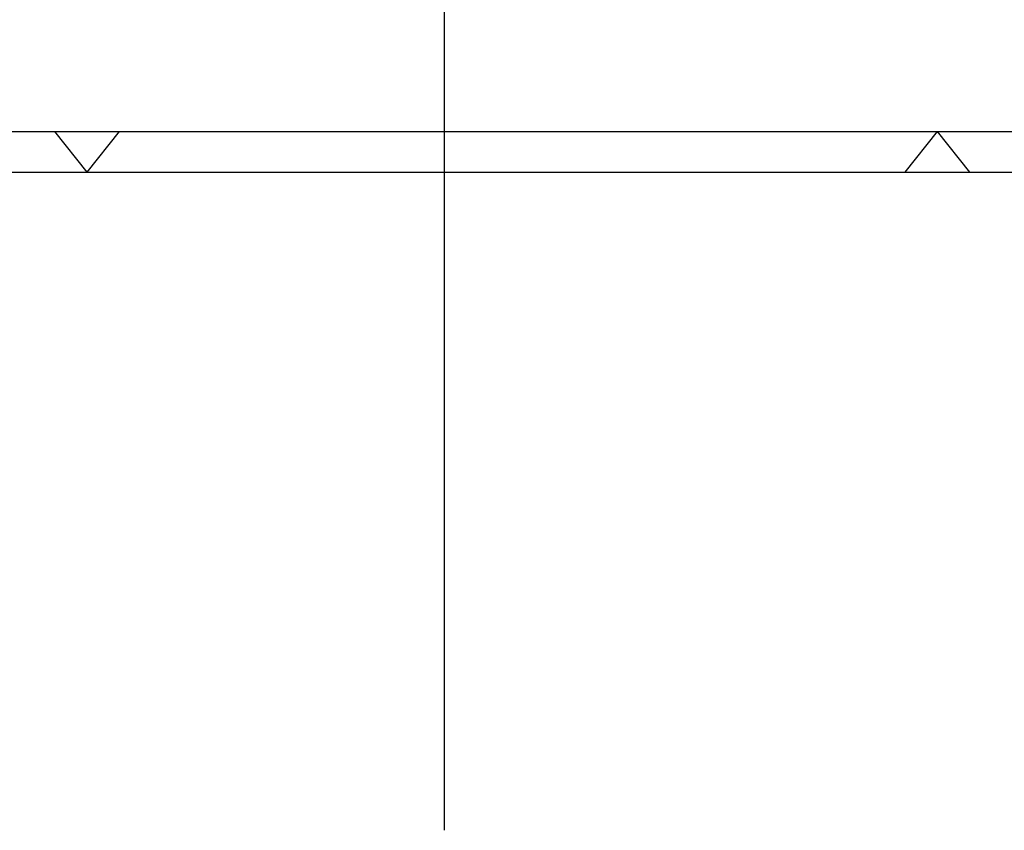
# Model space of a CAD drawing. Extents: x 0 to 420, y -81 to 390.
# Tile 2 of 16: x 122 to 243, y -81 to 19. Entities that reach past the tile are written whole.
import ezdxf

# ---------------------------------------------------------------- set-up
doc = ezdxf.new("R2010")
doc.units = 0
doc.header["$LTSCALE"] = 23.1
doc.layers.add('AG_HOSE_125_DXF_CONTINUOUS', color=7, linetype='CONTINUOUS')
doc.layers.add('ASEM_65_125-5_DXF_FORMAT', color=7, linetype='CONTINUOUS')

msp = doc.modelspace()

# ---------------------------------------------------------------- linework, layer by layer
at = {"layer": 'AG_HOSE_125_DXF_CONTINUOUS', "color": 4, "linetype": 'CONTINUOUS'}
msp.add_line((174.07497, 106.37776), (174.07497, -81.34614), dxfattribs=at)
at = {"layer": 'ASEM_65_125-5_DXF_FORMAT', "color": 7, "linetype": 'CONTINUOUS'}
for p, q in [((24.99842, 4.99848), (414.99842, 4.99848)), ((129.99842, -0.00152), (126.00182, 4.99848)), ((129.99842, -0.00152), (133.99502, 4.99848)), ((234.99842, 4.99848), (231.00182, -0.00152)), ((234.99842, 4.99848), (238.99502, -0.00152)), ((-0.00158, -0.00152), (419.99842, -0.00152))]:
    msp.add_line(p, q, dxfattribs=at)

doc.saveas('drawing.dxf')
